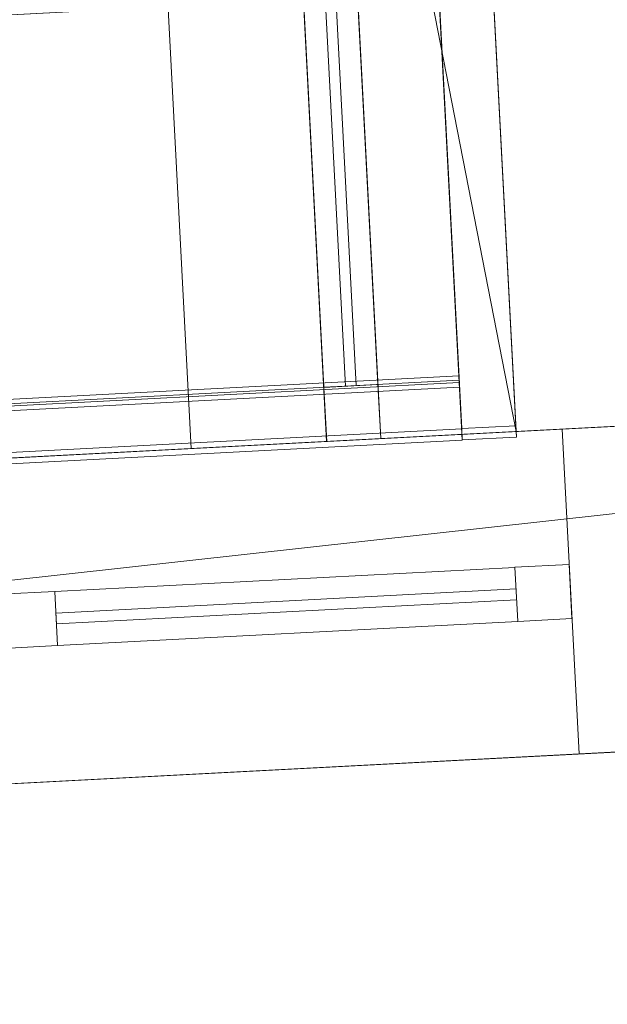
# Model space of a CAD drawing. Header units: millimetres. Extents: x -430348 to -225823, y -86243 to 5084.
# Tile 202 of 256: x -388516 to -387974, y -56543 to -55635. Entities that reach past the tile are written whole.
import ezdxf

# ---------------------------------------------------------------- set-up
doc = ezdxf.new("R2010")
doc.units = ezdxf.units.MM
for name, color, linetype, lineweight in [('A-GLAZ-CURT', 52, 'Continuous', 9), ('A-GLAZ-CWMG', 51, 'Continuous', 9), ('A-ROOF', 132, 'Continuous', 9), ('A-WALL', 113, 'Continuous', 9)]:
    doc.layers.add(name, color=color, linetype=linetype, lineweight=lineweight)

# ---------------------------------------------------------------- blocks, each defined once
blk = doc.blocks.new('System Panel - Glazed-321051-_3D_ Copy 1')
at = {"layer": 'A-GLAZ-CURT', "transparency": 33554471}
mesh = blk.add_polyface(dxfattribs=at)
corners = [(-212.5, 5), (-212.5, 5, 1100), (212.5, 5, 1100), (212.5, 5)]
mesh.append_faces([[corners[k] for k in face] for face in [(1, 2, 3, 0)]])
mesh = blk.add_polyface(dxfattribs=at)
corners = [(212.5, -5), (-212.5, -5), (-212.5, 5), (212.5, 5)]
mesh.append_faces([[corners[k] for k in face] for face in [(0, 1, 2, 3)]])
mesh = blk.add_polyface(dxfattribs=at)
corners = [(-212.5, -5, 1100), (212.5, -5, 1100), (212.5, 5, 1100), (-212.5, 5, 1100)]
mesh.append_faces([[corners[k] for k in face] for face in [(0, 1, 2, 3)]])
mesh = blk.add_polyface(dxfattribs=at)
corners = [(-212.5, -5), (-212.5, -5, 1100), (-212.5, 5, 1100), (-212.5, 5)]
mesh.append_faces([[corners[k] for k in face] for face in [(0, 1, 2, 3)]])
mesh = blk.add_polyface(dxfattribs=at)
corners = [(212.5, -5, 1100), (212.5, -5), (212.5, 5), (212.5, 5, 1100)]
mesh.append_faces([[corners[k] for k in face] for face in [(0, 1, 2, 3)]])
mesh = blk.add_polyface(dxfattribs=at)
corners = [(-212.5, -5), (212.5, -5), (212.5, -5, 1100), (-212.5, -5, 1100)]
mesh.append_faces([[corners[k] for k in face] for face in [(2, 3, 0, 1)]])
blk = doc.blocks.new('Rectangular Mullion - 50mm x 50mm-320832-_3D_ Copy 1')
at = {"layer": 'A-GLAZ-CWMG'}
mesh = blk.add_polyface(dxfattribs=at)
corners = [(0, 25), (-50, 25), (-50, -25), (0, -25)]
mesh.append_faces([[corners[k] for k in face] for face in [(2, 3, 0, 1)]])
mesh = blk.add_polyface(dxfattribs=at)
corners = [(0, 25, -1200), (0, -25, -1200), (-50, -25, -1200), (-50, 25, -1200)]
mesh.append_faces([[corners[k] for k in face] for face in [(0, 1, 2, 3)]])
mesh = blk.add_polyface(dxfattribs=at)
corners = [(-50, 25), (0, 25), (0, 25, -1200), (-50, 25, -1200)]
mesh.append_faces([[corners[k] for k in face] for face in [(3, 0, 1, 2)]])
mesh = blk.add_polyface(dxfattribs=at)
corners = [(-50, -25), (-50, 25), (-50, 25, -1200), (-50, -25, -1200)]
mesh.append_faces([[corners[k] for k in face] for face in [(3, 0, 1, 2)]])
mesh = blk.add_polyface(dxfattribs=at)
corners = [(0, 25), (0, -25), (0, -25, -1200), (0, 25, -1200)]
mesh.append_faces([[corners[k] for k in face] for face in [(3, 0, 1, 2)]])
mesh = blk.add_polyface(dxfattribs=at)
corners = [(0, -25), (-50, -25), (-50, -25, -1200), (0, -25, -1200)]
mesh.append_faces([[corners[k] for k in face] for face in [(3, 0, 1, 2)]])
blk = doc.blocks.new('Rectangular Mullion - 50mm x 50mm-286071-_3D_ Copy 1')
at = {"layer": 'A-GLAZ-CWMG'}
mesh = blk.add_polyface(dxfattribs=at)
corners = [(0, 25), (-50, 25), (-50, -25), (0, -25)]
mesh.append_faces([[corners[k] for k in face] for face in [(2, 3, 0, 1)]])
mesh = blk.add_polyface(dxfattribs=at)
corners = [(0, 25, -425), (0, -25, -425), (-50, -25, -425), (-50, 25, -425)]
mesh.append_faces([[corners[k] for k in face] for face in [(0, 1, 2, 3)]])
mesh = blk.add_polyface(dxfattribs=at)
corners = [(-50, 25), (0, 25), (0, 25, -425), (-50, 25, -425)]
mesh.append_faces([[corners[k] for k in face] for face in [(0, 1, 2, 3)]])
mesh = blk.add_polyface(dxfattribs=at)
corners = [(-50, -25), (-50, 25), (-50, 25, -425), (-50, -25, -425)]
mesh.append_faces([[corners[k] for k in face] for face in [(0, 1, 2, 3)]])
mesh = blk.add_polyface(dxfattribs=at)
corners = [(0, 25), (0, -25), (0, -25, -425), (0, 25, -425)]
mesh.append_faces([[corners[k] for k in face] for face in [(0, 1, 2, 3)]])
mesh = blk.add_polyface(dxfattribs=at)
corners = [(0, -25), (-50, -25), (-50, -25, -425), (0, -25, -425)]
mesh.append_faces([[corners[k] for k in face] for face in [(0, 1, 2, 3)]])
blk = doc.blocks.new('Rectangular Mullion - 50mm x 50mm-320828-_3D_ Copy 1')
at = {"layer": 'A-GLAZ-CWMG'}
mesh = blk.add_polyface(dxfattribs=at)
corners = [(25, 25), (-25, 25), (-25, -25), (25, -25)]
mesh.append_faces([[corners[k] for k in face] for face in [(2, 3, 0, 1)]])
mesh = blk.add_polyface(dxfattribs=at)
corners = [(25, 25, -1200), (25, -25, -1200), (-25, -25, -1200), (-25, 25, -1200)]
mesh.append_faces([[corners[k] for k in face] for face in [(0, 1, 2, 3)]])
mesh = blk.add_polyface(dxfattribs=at)
corners = [(-25, 25), (25, 25), (25, 25, -1200), (-25, 25, -1200)]
mesh.append_faces([[corners[k] for k in face] for face in [(3, 0, 1, 2)]])
mesh = blk.add_polyface(dxfattribs=at)
corners = [(-25, -25), (-25, 25), (-25, 25, -1200), (-25, -25, -1200)]
mesh.append_faces([[corners[k] for k in face] for face in [(3, 0, 1, 2)]])
mesh = blk.add_polyface(dxfattribs=at)
corners = [(25, 25), (25, -25), (25, -25, -1200), (25, 25, -1200)]
mesh.append_faces([[corners[k] for k in face] for face in [(3, 0, 1, 2)]])
mesh = blk.add_polyface(dxfattribs=at)
corners = [(25, -25), (-25, -25), (-25, -25, -1200), (25, -25, -1200)]
mesh.append_faces([[corners[k] for k in face] for face in [(3, 0, 1, 2)]])
blk = doc.blocks.new('Rectangular Mullion - 50mm x 50mm-286072-_3D_ Copy 1')
at = {"layer": 'A-GLAZ-CWMG'}
mesh = blk.add_polyface(dxfattribs=at)
corners = [(0, 25), (-50, 25), (-50, -25), (0, -25)]
mesh.append_faces([[corners[k] for k in face] for face in [(3, 0, 1, 2)]])
mesh = blk.add_polyface(dxfattribs=at)
corners = [(0, 25, -425), (0, -25, -425), (-50, -25, -425), (-50, 25, -425)]
mesh.append_faces([[corners[k] for k in face] for face in [(3, 0, 1, 2)]])
mesh = blk.add_polyface(dxfattribs=at)
corners = [(-50, 25), (0, 25), (0, 25, -425), (-50, 25, -425)]
mesh.append_faces([[corners[k] for k in face] for face in [(0, 1, 2, 3)]])
mesh = blk.add_polyface(dxfattribs=at)
corners = [(-50, -25), (-50, 25), (-50, 25, -425), (-50, -25, -425)]
mesh.append_faces([[corners[k] for k in face] for face in [(0, 1, 2, 3)]])
mesh = blk.add_polyface(dxfattribs=at)
corners = [(0, 25), (0, -25), (0, -25, -425), (0, 25, -425)]
mesh.append_faces([[corners[k] for k in face] for face in [(0, 1, 2, 3)]])
mesh = blk.add_polyface(dxfattribs=at)
corners = [(0, -25), (-50, -25), (-50, -25, -425), (0, -25, -425)]
mesh.append_faces([[corners[k] for k in face] for face in [(0, 1, 2, 3)]])
blk = doc.blocks.new('System Panel - Glazed-566698-_3D_ Copy 1')
at = {"layer": 'A-GLAZ-CURT', "transparency": 33554471}
mesh = blk.add_polyface(dxfattribs=at)
corners = [(-530, 5), (-530, 5, 1987.08), (530, 5, 1987.08), (530, 5)]
mesh.append_faces([[corners[k] for k in face] for face in [(1, 2, 3, 0)]])
mesh = blk.add_polyface(dxfattribs=at)
corners = [(530, -5), (-530, -5), (-530, 5), (530, 5)]
mesh.append_faces([[corners[k] for k in face] for face in [(0, 1, 2, 3)]])
mesh = blk.add_polyface(dxfattribs=at)
corners = [(-530, -5, 1987.08), (530, -5, 1987.08), (530, 5, 1987.08), (-530, 5, 1987.08)]
mesh.append_faces([[corners[k] for k in face] for face in [(0, 1, 2, 3)]])
mesh = blk.add_polyface(dxfattribs=at)
corners = [(-530, -5), (-530, -5, 1987.08), (-530, 5, 1987.08), (-530, 5)]
mesh.append_faces([[corners[k] for k in face] for face in [(0, 1, 2, 3)]])
mesh = blk.add_polyface(dxfattribs=at)
corners = [(-530, -5), (530, -5), (530, -5, 1987.08), (-530, -5, 1987.08)]
mesh.append_faces([[corners[k] for k in face] for face in [(3, 0, 1, 2)]])
blk = doc.blocks.new('Rectangular Mullion - 50mm x 50mm-566717-_3D_ Copy 1')
at = {"layer": 'A-GLAZ-CWMG'}
mesh = blk.add_polyface(dxfattribs=at)
corners = [(-50, 25, -61.74), (0, 25), (0, 25, -524.89), (-50, 25, -524.89)]
mesh.append_faces([[corners[k] for k in face] for face in [(0, 1, 2, 3)]])
mesh = blk.add_polyface(dxfattribs=at)
corners = [(-50, -25, -61.74), (-50, 25, -61.74), (-50, 25, -524.89), (-50, -25, -524.89)]
mesh.append_faces([[corners[k] for k in face] for face in [(3, 0, 1, 2)]])
mesh = blk.add_polyface(dxfattribs=at)
corners = [(0, 25), (-50, 25, -61.74), (-50, -25, -61.74), (0, -25)]
mesh.append_faces([[corners[k] for k in face] for face in [(2, 3, 0, 1)]])
mesh = blk.add_polyface(dxfattribs=at)
corners = [(0, 25), (0, -25), (0, -25, -524.89), (0, 25, -524.89)]
mesh.append_faces([[corners[k] for k in face] for face in [(0, 1, 2, 3)]])
mesh = blk.add_polyface(dxfattribs=at)
corners = [(0, -25), (-50, -25, -61.74), (-50, -25, -524.89), (0, -25, -524.89)]
mesh.append_faces([[corners[k] for k in face] for face in [(3, 0, 1, 2)]])
blk = doc.blocks.new('Rectangular Mullion - 50mm x 50mm-543599-_3D_ Copy 1')
at = {"layer": 'A-GLAZ-CWMG'}
mesh = blk.add_polyface(dxfattribs=at)
corners = [(0, 25), (-50, 25), (-50, -25), (0, -25)]
mesh.append_faces([[corners[k] for k in face] for face in [(2, 3, 0, 1)]])
mesh = blk.add_polyface(dxfattribs=at)
corners = [(-50, 25), (0, 25), (0, 25, -1060), (-50, 25, -1060)]
mesh.append_faces([[corners[k] for k in face] for face in [(0, 1, 2, 3)]])
mesh = blk.add_polyface(dxfattribs=at)
corners = [(-50, -25), (-50, 25), (-50, 25, -1060), (-50, -25, -1060)]
mesh.append_faces([[corners[k] for k in face] for face in [(3, 0, 1, 2)]])
mesh = blk.add_polyface(dxfattribs=at)
corners = [(0, 25), (0, -25), (0, -25, -1060), (0, 25, -1060)]
mesh.append_faces([[corners[k] for k in face] for face in [(3, 0, 1, 2)]])
mesh = blk.add_polyface(dxfattribs=at)
corners = [(0, -25), (-50, -25), (-50, -25, -1060), (0, -25, -1060)]
mesh.append_faces([[corners[k] for k in face] for face in [(0, 1, 2, 3)]])
blk = doc.blocks.new('System Panel - Glazed-566799-_3D_ Copy 1')
at = {"layer": 'A-GLAZ-CURT', "transparency": 33554471}
mesh = blk.add_polyface(dxfattribs=at)
corners = [(-530, 5), (-530, 5, 438.14), (530, 5, 212.83), (530, 5)]
mesh.append_faces([[corners[k] for k in face] for face in [(2, 3, 0, 1)]])
mesh = blk.add_polyface(dxfattribs=at)
corners = [(530, -5), (-530, -5), (-530, 5), (530, 5)]
mesh.append_faces([[corners[k] for k in face] for face in [(3, 0, 1, 2)]])
mesh = blk.add_polyface(dxfattribs=at)
corners = [(-530, -5, 438.14), (530, -5, 212.83), (530, 5, 212.83), (-530, 5, 438.14)]
mesh.append_faces([[corners[k] for k in face] for face in [(0, 1, 2, 3)]])
mesh = blk.add_polyface(dxfattribs=at)
corners = [(-530, -5), (-530, -5, 438.14), (-530, 5, 438.14), (-530, 5)]
mesh.append_faces([[corners[k] for k in face] for face in [(0, 1, 2, 3)]])
mesh = blk.add_polyface(dxfattribs=at)
corners = [(-530, -5), (530, -5), (530, -5, 212.83), (-530, -5, 438.14)]
mesh.append_faces([[corners[k] for k in face] for face in [(2, 3, 0, 1)]])
blk = doc.blocks.new('Rectangular Mullion - 50mm x 50mm-566801-_3D_ Copy 1')
at = {"layer": 'A-GLAZ-CWMG'}
mesh = blk.add_polyface(dxfattribs=at)
corners = [(0, 25, -2062.08), (0, -25, -2062.08), (-50, -25, -2062.08), (-50, 25, -2062.08)]
mesh.append_faces([[corners[k] for k in face] for face in [(0, 1, 2, 3)]])
mesh = blk.add_polyface(dxfattribs=at)
corners = [(-50, 25), (0, 25), (0, 25, -2062.08), (-50, 25, -2062.08)]
mesh.append_faces([[corners[k] for k in face] for face in [(0, 1, 2, 3)]])
mesh = blk.add_polyface(dxfattribs=at)
corners = [(-50, -25), (-50, 25), (-50, 25, -2062.08), (-50, -25, -2062.08)]
mesh.append_faces([[corners[k] for k in face] for face in [(3, 0, 1, 2)]])
mesh = blk.add_polyface(dxfattribs=at)
corners = [(0, 25), (0, -25), (0, -25, -2062.08), (0, 25, -2062.08)]
mesh.append_faces([[corners[k] for k in face] for face in [(3, 0, 1, 2)]])
mesh = blk.add_polyface(dxfattribs=at)
corners = [(0, -25), (-50, -25), (-50, -25, -2062.08), (0, -25, -2062.08)]
mesh.append_faces([[corners[k] for k in face] for face in [(0, 1, 2, 3)]])
blk = doc.blocks.new('Rectangular Mullion - 50mm x 50mm-566695-_3D_ Copy 1')
at = {"layer": 'A-GLAZ-CWMG'}
mesh = blk.add_polyface(dxfattribs=at)
corners = [(25, 25, -1060), (25, -25, -1060), (-25, -25, -1060), (-25, 25, -1060)]
mesh.append_faces([[corners[k] for k in face] for face in [(0, 1, 2, 3)]])
mesh = blk.add_polyface(dxfattribs=at)
corners = [(-25, 25), (25, 25), (25, 25, -1060), (-25, 25, -1060)]
mesh.append_faces([[corners[k] for k in face] for face in [(0, 1, 2, 3)]])
mesh = blk.add_polyface(dxfattribs=at)
corners = [(-25, -25), (-25, 25), (-25, 25, -1060), (-25, -25, -1060)]
mesh.append_faces([[corners[k] for k in face] for face in [(0, 1, 2, 3)]])
mesh = blk.add_polyface(dxfattribs=at)
corners = [(25, 25), (25, -25), (25, -25, -1060), (25, 25, -1060)]
mesh.append_faces([[corners[k] for k in face] for face in [(0, 1, 2, 3)]])
mesh = blk.add_polyface(dxfattribs=at)
corners = [(25, -25), (-25, -25), (-25, -25, -1060), (25, -25, -1060)]
mesh.append_faces([[corners[k] for k in face] for face in [(0, 1, 2, 3)]])
blk = doc.blocks.new('Rectangular Mullion - 50mm x 50mm-566803-_3D_ Copy 1')
at = {"layer": 'A-GLAZ-CWMG'}
mesh = blk.add_polyface(dxfattribs=at)
corners = [(0, 25, -2474.06), (0, -25, -2474.06), (-50, -25, -2474.06), (-50, 25, -2474.06)]
mesh.append_faces([[corners[k] for k in face] for face in [(0, 1, 2, 3)]])
mesh = blk.add_polyface(dxfattribs=at)
corners = [(-50, 25), (0, 25), (0, 25, -2474.06), (-50, 25, -2474.06)]
mesh.append_faces([[corners[k] for k in face] for face in [(0, 1, 2, 3)]])
mesh = blk.add_polyface(dxfattribs=at)
corners = [(-50, -25), (-50, 25), (-50, 25, -2474.06), (-50, -25, -2474.06)]
mesh.append_faces([[corners[k] for k in face] for face in [(0, 1, 2, 3)]])
mesh = blk.add_polyface(dxfattribs=at)
corners = [(0, 25), (0, -25), (0, -25, -2474.06), (0, 25, -2474.06)]
mesh.append_faces([[corners[k] for k in face] for face in [(0, 1, 2, 3)]])
mesh = blk.add_polyface(dxfattribs=at)
corners = [(0, -25), (-50, -25), (-50, -25, -2474.06), (0, -25, -2474.06)]
mesh.append_faces([[corners[k] for k in face] for face in [(0, 1, 2, 3)]])
blk = doc.blocks.new('Rectangular Mullion - 50mm x 50mm-566805-_3D_ Copy 1')
at = {"layer": 'A-GLAZ-CWMG'}
mesh = blk.add_polyface(dxfattribs=at)
corners = [(0, 25), (-50, 25), (-50, -25), (0, -25)]
mesh.append_faces([[corners[k] for k in face] for face in [(3, 0, 1, 2)]])
mesh = blk.add_polyface(dxfattribs=at)
corners = [(-50, 25), (0, 25), (0, 25, -870), (-50, 25, -870)]
mesh.append_faces([[corners[k] for k in face] for face in [(0, 1, 2, 3)]])
mesh = blk.add_polyface(dxfattribs=at)
corners = [(-50, -25), (-50, 25), (-50, 25, -870), (-50, -25, -870)]
mesh.append_faces([[corners[k] for k in face] for face in [(0, 1, 2, 3)]])
mesh = blk.add_polyface(dxfattribs=at)
corners = [(0, 25), (0, -25), (0, -25, -870), (0, 25, -870)]
mesh.append_faces([[corners[k] for k in face] for face in [(0, 1, 2, 3)]])
mesh = blk.add_polyface(dxfattribs=at)
corners = [(0, -25), (-50, -25), (-50, -25, -870), (0, -25, -870)]
mesh.append_faces([[corners[k] for k in face] for face in [(0, 1, 2, 3)]])
blk = doc.blocks.new('System Panel - Glazed-566795-_3D_ Copy 1')
at = {"layer": 'A-GLAZ-CURT', "transparency": 33554471}
mesh = blk.add_polyface(dxfattribs=at)
corners = [(-422.5, 5), (-422.5, 5, 2374.06), (422.5, 5, 2374.06), (422.5, 5)]
mesh.append_faces([[corners[k] for k in face] for face in [(1, 2, 3, 0)]])
mesh = blk.add_polyface(dxfattribs=at)
corners = [(422.5, -5), (-422.5, -5), (-422.5, 5), (422.5, 5)]
mesh.append_faces([[corners[k] for k in face] for face in [(0, 1, 2, 3)]])
mesh = blk.add_polyface(dxfattribs=at)
corners = [(422.5, -5, 2374.06), (422.5, -5), (422.5, 5), (422.5, 5, 2374.06)]
mesh.append_faces([[corners[k] for k in face] for face in [(0, 1, 2, 3)]])
mesh = blk.add_polyface(dxfattribs=at)
corners = [(-422.5, -5), (422.5, -5), (422.5, -5, 2374.06), (-422.5, -5, 2374.06)]
mesh.append_faces([[corners[k] for k in face] for face in [(3, 0, 1, 2)]])
blk = doc.blocks.new('Rectangular Mullion - 50mm x 50mm-566696-_3D_ Copy 1')
at = {"layer": 'A-GLAZ-CWMG'}
mesh = blk.add_polyface(dxfattribs=at)
corners = [(-50, 25), (0, 25), (0, 25, -1160.36), (-50, 25, -1098.61)]
mesh.append_faces([[corners[k] for k in face] for face in [(3, 0, 1, 2)]])
mesh = blk.add_polyface(dxfattribs=at)
corners = [(-50, -25), (-50, 25), (-50, 25, -1098.61), (-50, -25, -1098.61)]
mesh.append_faces([[corners[k] for k in face] for face in [(0, 1, 2, 3)]])
mesh = blk.add_polyface(dxfattribs=at)
corners = [(0, 25, -1160.36), (0, -25, -1160.36), (-50, -25, -1098.61), (-50, 25, -1098.61)]
mesh.append_faces([[corners[k] for k in face] for face in [(3, 0, 1, 2)]])
mesh = blk.add_polyface(dxfattribs=at)
corners = [(0, 25), (0, -25), (0, -25, -1160.36), (0, 25, -1160.36)]
mesh.append_faces([[corners[k] for k in face] for face in [(3, 0, 1, 2)]])
mesh = blk.add_polyface(dxfattribs=at)
corners = [(0, -25), (-50, -25), (-50, -25, -1098.61), (0, -25, -1160.36)]
mesh.append_faces([[corners[k] for k in face] for face in [(0, 1, 2, 3)]])

msp = doc.modelspace()

# ---------------------------------------------------------------- block references
at = {"layer": 'A-GLAZ-CURT', "transparency": 33554471, "extrusion": (-0.051192, 0.976807, -0.207912), "rotation": 180}
msp.add_blockref('System Panel - Glazed-566795-_3D_ Copy 1', (390929.94, 53272.72, -47697.73), dxfattribs=at)
at = {"layer": 'A-GLAZ-CURT', "transparency": 33554471}
for name, p, rotation in [('System Panel - Glazed-566698-_3D_ Copy 1', (-388237.84, -55443.09, 59493.82), 92.9999999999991), ('System Panel - Glazed-566799-_3D_ Copy 1', (-388237.84, -55443.09, 61530.89), 92.9999999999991), ('System Panel - Glazed-321051-_3D_ Copy 1', (-388269.7, -56175.76, 63000.89), 182.9999999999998)]:
    msp.add_blockref(name, p, dxfattribs=dict(at, rotation=rotation))
at = {"layer": 'A-GLAZ-CWMG', "extrusion": (-0.051192, 0.976807, -0.207912)}
for name, p, rotation in [('Rectangular Mullion - 50mm x 50mm-566803-_3D_ Copy 1', (390457.44, 53272.72, -45273.66), 180), ('Rectangular Mullion - 50mm x 50mm-566696-_3D_ Copy 1', (390607.44, 53267.72, -46586.31), 89.99999999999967)]:
    msp.add_blockref(name, p, dxfattribs=dict(at, rotation=rotation))
at = {"layer": 'A-GLAZ-CWMG', "extrusion": (0.052336, -0.99863, 0), "rotation": 270}
msp.add_blockref('Rectangular Mullion - 50mm x 50mm-543599-_3D_ Copy 1', (-390607.44, 59443.82, 35578.31), dxfattribs=at)
at = {"layer": 'A-GLAZ-CWMG', "extrusion": (-0.052336, 0.99863, 0), "rotation": 90}
msp.add_blockref('Rectangular Mullion - 50mm x 50mm-566695-_3D_ Copy 1', (390607.44, 61505.89, -34518.31), dxfattribs=at)
at = {"layer": 'A-GLAZ-CWMG', "extrusion": (0.99863, 0.052336, 0)}
for name, p, rotation in [('Rectangular Mullion - 50mm x 50mm-566805-_3D_ Copy 1', (-35628.31, 62035.89, -390507.44), 168.0000000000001), ('Rectangular Mullion - 50mm x 50mm-286071-_3D_ Copy 1', (-35778.31, 62950.89, -390465.1), 270)]:
    msp.add_blockref(name, p, dxfattribs=dict(at, rotation=rotation))
at = {"layer": 'A-GLAZ-CWMG'}
for name, p, rotation in [('Rectangular Mullion - 50mm x 50mm-566717-_3D_ Copy 1', (-388207.49, -56022.29, 62030.78), 272.9999999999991), ('Rectangular Mullion - 50mm x 50mm-566801-_3D_ Copy 1', (-388207.49, -56022.29, 61505.89), 272.9999999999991), ('Rectangular Mullion - 50mm x 50mm-320832-_3D_ Copy 1', (-388007.56, -56162.02, 64150.89), 2.999999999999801)]:
    msp.add_blockref(name, p, dxfattribs=dict(at, rotation=rotation))
at = {"layer": 'A-GLAZ-CWMG', "extrusion": (-0.99863, -0.052336, 0), "rotation": 90}
msp.add_blockref('Rectangular Mullion - 50mm x 50mm-286072-_3D_ Copy 1', (35778.31, 64150.89, 390890.1), dxfattribs=at)
at = {"layer": 'A-GLAZ-CWMG', "extrusion": (0, 0, -1), "rotation": 357.0000000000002}
msp.add_blockref('Rectangular Mullion - 50mm x 50mm-320828-_3D_ Copy 1', (388506.87, -56188.19, -62950.89), dxfattribs=at)

# ---------------------------------------------------------------- meshes
at = {"layer": 'A-ROOF'}
mesh = msp.add_polyface(dxfattribs=at)
corners = [(-401332.42, -59842.35, 66626.96), (-405048.84, -56496.07, 64150.89), (-380392.67, -55203.9, 64150.89), (-383738.95, -58920.32, 66626.96), (-385912.41, -59034.22, 66626.96), (-385947.84, -58358.15, 66152.92), (-386845.38, -58405.18, 66152.92), (-386809.94, -59081.26, 66626.96), (-398308.49, -59683.88, 66626.96), (-398341.55, -59053.15, 66184.72), (-399220.31, -59099.2, 66184.72), (-399187.26, -59729.93, 66626.96)]
mesh.append_faces([[corners[k] for k in face] for face in [(5, 2, 3, 4)]], dxfattribs={"vtx0": -1})
mesh.append_faces([[corners[k] for k in face] for face in [(10, 1, 9)]], dxfattribs={"vtx0": -1, "vtx1": -1})
mesh.append_faces([[corners[k] for k in face] for face in [(2, 5, 6, 1)]], dxfattribs={"vtx0": -1, "vtx2": -1})
mesh.append_faces([[corners[k] for k in face] for face in [(0, 1, 10, 11)]], dxfattribs={"vtx1": -1})
mesh.append_faces([[corners[k] for k in face] for face in [(6, 7, 9, 1)]], dxfattribs={"vtx1": -1, "vtx2": -1, "vtx3": -1})
mesh.append_faces([[corners[k] for k in face] for face in [(7, 8, 9)]], dxfattribs={"vtx2": -1})
mesh = msp.add_polyface(dxfattribs=at)
corners = [(-405048.84, -56496.07, 64272.97), (-401332.42, -59842.35, 66749.04), (-399187.26, -59729.93, 66749.04), (-399220.31, -59099.2, 66306.79), (-398341.55, -59053.15, 66306.79), (-398308.49, -59683.88, 66749.04), (-386809.94, -59081.26, 66749.04), (-386845.38, -58405.18, 66275), (-385947.84, -58358.15, 66275), (-385912.41, -59034.22, 66749.04), (-383738.95, -58920.32, 66749.04), (-380392.67, -55203.9, 64272.97)]
mesh.append_faces([[corners[k] for k in face] for face in [(3, 0, 1, 2)]], dxfattribs={"vtx0": -1})
mesh.append_faces([[corners[k] for k in face] for face in [(0, 3, 4, 7)]], dxfattribs={"vtx0": -1, "vtx2": -1, "vtx3": -1})
mesh.append_faces([[corners[k] for k in face] for face in [(10, 11, 8, 9), (6, 7, 4, 5)]], dxfattribs={"vtx1": -1})
mesh.append_faces([[corners[k] for k in face] for face in [(7, 8, 11, 0)]], dxfattribs={"vtx1": -1, "vtx3": -1})
mesh = msp.add_polyface(dxfattribs=at)
corners = [(-405048.84, -56496.07, 64272.97), (-380392.67, -55203.9, 64272.97), (-380392.67, -55203.9, 64150.89), (-405048.84, -56496.07, 64150.89)]
mesh.append_faces([[corners[k] for k in face] for face in [(1, 2, 3, 0)]])
at = {"layer": 'A-WALL'}
mesh = msp.add_polyface(dxfattribs=at)
corners = [(-388184.34, -53597.76, 58993.92), (-388057.69, -56014.44, 58993.92), (-388357.28, -56030.14, 58993.92), (-388468.23, -53913.05, 58993.92), (-388483.93, -53613.46, 58993.92)]
mesh.append_faces([[corners[k] for k in face] for face in [(3, 0, 1, 2)]], dxfattribs={"vtx0": -1})
mesh.append_faces([[corners[k] for k in face] for face in [(3, 4, 0)]], dxfattribs={"vtx2": -1})
mesh = msp.add_polyface(dxfattribs=at)
corners = [(-388057.69, -56014.44, 59437.57), (-388184.34, -53597.76, 59437.57), (-388483.93, -53613.46, 59437.57), (-388468.23, -53913.05, 59437.57), (-388357.28, -56030.14, 59437.57)]
mesh.append_faces([[corners[k] for k in face] for face in [(3, 0, 1, 2)]], dxfattribs={"vtx0": -1})
mesh.append_faces([[corners[k] for k in face] for face in [(3, 4, 0)]], dxfattribs={"vtx2": -1})
mesh = msp.add_polyface(dxfattribs=at)
corners = [(-388057.69, -56014.44, 58993.92), (-388184.34, -53597.76, 58993.92), (-388184.34, -53597.76, 59437.57), (-388057.69, -56014.44, 59437.57)]
mesh.append_faces([[corners[k] for k in face] for face in [(2, 3, 0, 1)]])
mesh = msp.add_polyface(dxfattribs=at)
corners = [(-388357.28, -56030.14, 58993.92), (-388357.28, -56030.14, 59437.57), (-388468.23, -53913.05, 59437.57), (-388483.93, -53613.46, 59437.57), (-388483.93, -53613.46, 58993.92), (-388468.23, -53913.05, 58993.92)]
mesh.append_faces([[corners[k] for k in face] for face in [(2, 3, 4, 5), (5, 0, 1, 2)]], dxfattribs={"vtx3": -1})
mesh = msp.add_polyface(dxfattribs=at)
corners = [(-381121.24, -55650.92, 57947.5), (-381990.04, -55696.45, 57947.5), (-382289.63, -55712.15, 57947.5), (-386284.1, -55921.49, 57947.5), (-386583.68, -55937.19, 57947.5), (-393360.41, -56292.35, 57947.5), (-393560.14, -56302.81, 57947.5), (-400651.51, -56674.46, 57947.5), (-400951.1, -56690.16, 57947.5), (-404236.59, -56862.34, 57947.5), (-404236.59, -56862.34, 64436.77), (-381121.24, -55650.92, 64436.77), (-387043.05, -55961.27, 60670.89), (-387043.05, -55961.27, 61644.34), (-387841.96, -56003.14, 61644.34), (-387841.96, -56003.14, 60670.89), (-383721.3, -55787.18, 62950.89), (-383721.3, -55787.18, 64150.89), (-385119.38, -55860.45, 64150.89), (-385119.38, -55860.45, 62950.89), (-381224.73, -55656.34, 62950.89), (-381224.73, -55656.34, 64150.89), (-382123.5, -55703.44, 64150.89), (-382123.5, -55703.44, 62950.89), (-388015.41, -56012.23, 62950.89), (-388015.41, -56012.23, 64150.89), (-389213.77, -56075.03, 64150.89), (-389213.77, -56075.03, 62950.89), (-392411.72, -56242.63, 62950.89), (-392411.72, -56242.63, 64150.89), (-392970.95, -56271.94, 64150.89), (-392970.95, -56271.94, 62950.89), (-396114.3, -56436.67, 62950.89), (-396114.3, -56436.67, 64150.89), (-397502.39, -56509.42, 64150.89), (-397502.39, -56509.42, 62950.89), (-400298.55, -56655.96, 62950.89), (-400298.55, -56655.96, 64150.89), (-401596.77, -56724, 64150.89), (-401596.77, -56724, 62950.89), (-403294.44, -56812.97, 62950.89), (-403294.44, -56812.97, 64150.89), (-404093.35, -56854.84, 64150.89), (-404093.35, -56854.84, 62950.89), (-393667.65, -56308.45, 62950.89), (-393667.65, -56308.45, 64150.89), (-394506.5, -56352.41, 64150.89), (-394506.5, -56352.41, 62950.89), (-390891.46, -56162.95, 62950.89), (-390891.46, -56162.95, 64150.89), (-391730.31, -56206.92, 64150.89), (-391730.31, -56206.92, 62950.89), (-392491.61, -56246.81, 61343.55), (-392491.61, -56246.81, 61763.55), (-392891.06, -56267.75, 61763.55), (-392891.06, -56267.75, 61343.55), (-395305.41, -56394.28, 60390.89), (-395305.41, -56394.28, 61690.89), (-396104.31, -56436.15, 61690.89), (-396104.31, -56436.15, 60390.89), (-397582.28, -56513.6, 60684.34), (-397582.28, -56513.6, 61684.34), (-398341.24, -56553.38, 61684.34), (-398341.24, -56553.38, 60684.34), (-399439.73, -56610.95, 60684.34), (-399439.73, -56610.95, 61684.34), (-400198.69, -56650.73, 61684.34), (-400198.69, -56650.73, 60684.34), (-391226.66, -56180.52, 61051.11), (-391226.66, -56180.52, 61471.11), (-391626.11, -56201.46, 61471.11), (-391626.11, -56201.46, 61051.11), (-393117.32, -56279.61, 61210.89), (-393117.32, -56279.61, 59270.89), (-392278.47, -56235.64, 59270.89), (-392278.47, -56235.64, 61210.89), (-393667.65, -56308.45, 59491.33), (-393667.65, -56308.45, 61511.33), (-394466.56, -56350.32, 61511.33), (-394466.56, -56350.32, 59491.33), (-381224.73, -55656.34, 60751.33), (-381224.73, -55656.34, 61511.33), (-381823.91, -55687.74, 61511.33), (-381823.91, -55687.74, 60751.33)]
mesh.append_faces([[corners[k] for k in face] for face in [(27, 69, 48), (50, 29, 11, 49), (24, 19, 13), (70, 53, 51)]], dxfattribs={"vtx0": -1, "vtx1": -1, "vtx2": -1})
mesh.append_faces([[corners[k] for k in face] for face in [(67, 9, 40, 39)]], dxfattribs={"vtx0": -1, "vtx1": -1, "vtx2": -1, "vtx3": -1})
mesh.append_faces([[corners[k] for k in face] for face in [(19, 83, 12, 13), (27, 14, 68, 69), (79, 6, 59, 56), (44, 54, 77, 78), (32, 47, 57, 58), (10, 30, 45, 46), (10, 46, 33, 34)]], dxfattribs={"vtx0": -1, "vtx1": -1, "vtx3": -1})
mesh.append_faces([[corners[k] for k in face] for face in [(83, 2, 3), (0, 80, 81, 11), (20, 81, 82, 23), (71, 74, 75, 70), (74, 71, 68), (24, 13, 14, 27), (19, 24, 25, 18), (23, 16, 17, 22), (51, 28, 29, 50), (49, 26, 27, 48), (63, 64, 65, 62), (10, 42, 43, 9), (9, 43, 40)]], dxfattribs={"vtx0": -1, "vtx2": -1})
mesh.append_faces([[corners[k] for k in face] for face in [(68, 14, 15, 74), (75, 52, 53, 70), (11, 21, 22, 17), (11, 17, 18, 25), (11, 25, 26, 49), (6, 79, 76, 73), (7, 67, 64, 63), (35, 61, 62, 65), (7, 63, 60, 59), (36, 34, 35, 65)]], dxfattribs={"vtx0": -1, "vtx2": -1, "vtx3": -1})
mesh.append_faces([[corners[k] for k in face] for face in [(83, 0, 1, 2)]], dxfattribs={"vtx0": -1, "vtx3": -1})
mesh.append_faces([[corners[k] for k in face] for face in [(83, 80, 0), (4, 5, 74), (19, 16, 83), (6, 7, 59), (8, 9, 67, 7), (65, 66, 36), (36, 37, 34)]], dxfattribs={"vtx1": -1, "vtx2": -1})
mesh.append_faces([[corners[k] for k in face] for face in [(3, 4, 12, 83), (82, 83, 16, 23), (15, 12, 4, 74), (20, 21, 11, 81), (53, 54, 28, 51), (31, 28, 54, 44), (54, 55, 72, 77), (47, 44, 78, 57), (35, 32, 58, 61), (37, 38, 10, 34), (41, 42, 10, 38)]], dxfattribs={"vtx1": -1, "vtx2": -1, "vtx3": -1})
mesh.append_faces([[corners[k] for k in face] for face in [(75, 72, 55, 52), (69, 70, 51, 48), (10, 11, 29, 30), (5, 6, 73, 74), (72, 73, 76, 77), (56, 57, 78, 79), (66, 67, 39, 36), (58, 59, 60, 61), (30, 31, 44, 45), (32, 33, 46, 47), (38, 39, 40, 41)]], dxfattribs={"vtx1": -1, "vtx3": -1})
mesh = msp.add_polyface(dxfattribs=at)
corners = [(-404236.59, -56862.34, 57947.5), (-400951.1, -56690.16, 57947.5), (-400651.51, -56674.46, 57947.5), (-393560.14, -56302.81, 57947.5), (-393360.41, -56292.35, 57947.5), (-386583.68, -55937.19, 57947.5), (-386284.1, -55921.49, 57947.5), (-382289.63, -55712.15, 57947.5), (-381990.04, -55696.45, 57947.5), (-381121.24, -55650.92, 57947.5), (-381105.53, -55950.51, 57947.5), (-391756.04, -56508.68, 57947.5), (-392055.63, -56524.38, 57947.5), (-393243.39, -56586.63, 57947.5), (-393542.98, -56602.33, 57947.5), (-404220.89, -57161.93, 57947.5)]
mesh.append_faces([[corners[k] for k in face] for face in [(10, 7, 8, 9)]], dxfattribs={"vtx0": -1})
mesh.append_faces([[corners[k] for k in face] for face in [(11, 5, 10)]], dxfattribs={"vtx0": -1, "vtx1": -1})
mesh.append_faces([[corners[k] for k in face] for face in [(4, 12, 13, 14)]], dxfattribs={"vtx0": -1, "vtx3": -1})
mesh.append_faces([[corners[k] for k in face] for face in [(6, 7, 10, 5), (3, 4, 14)]], dxfattribs={"vtx1": -1, "vtx2": -1})
mesh.append_faces([[corners[k] for k in face] for face in [(4, 5, 11, 12), (14, 15, 2, 3)]], dxfattribs={"vtx1": -1, "vtx3": -1})
mesh.append_faces([[corners[k] for k in face] for face in [(15, 0, 1, 2)]], dxfattribs={"vtx3": -1})
mesh = msp.add_polyface(dxfattribs=at)
corners = [(-381121.24, -55650.92, 64436.77), (-404236.59, -56862.34, 64436.77), (-404220.89, -57161.93, 64646.83), (-381105.53, -55950.51, 64646.83)]
mesh.append_faces([[corners[k] for k in face] for face in [(3, 0, 1, 2)]])
mesh = msp.add_polyface(dxfattribs=at)
corners = [(-404220.89, -57161.93, 57947.5), (-393542.98, -56602.33, 57947.5), (-393243.39, -56586.63, 57947.5), (-392055.63, -56524.38, 57947.5), (-391756.04, -56508.68, 57947.5), (-381105.53, -55950.51, 57947.5), (-381105.53, -55950.51, 64646.83), (-404220.89, -57161.93, 64646.83), (-387027.35, -56260.86, 61644.34), (-387027.35, -56260.86, 60670.89), (-387826.26, -56302.72, 60670.89), (-387826.26, -56302.72, 61644.34), (-383705.6, -56086.77, 64150.89), (-383705.6, -56086.77, 62950.89), (-385103.68, -56160.04, 62950.89), (-385103.68, -56160.04, 64150.89), (-381209.03, -55955.93, 64150.89), (-381209.03, -55955.93, 62950.89), (-382107.8, -56003.03, 62950.89), (-382107.8, -56003.03, 64150.89), (-387999.71, -56311.82, 64150.89), (-387999.71, -56311.82, 62950.89), (-389198.06, -56374.62, 62950.89), (-389198.06, -56374.62, 64150.89), (-392396.01, -56542.22, 64150.89), (-392396.01, -56542.22, 62950.89), (-392955.25, -56571.52, 62950.89), (-392955.25, -56571.52, 64150.89), (-396098.59, -56736.26, 64150.89), (-396098.59, -56736.26, 62950.89), (-397486.69, -56809.01, 62950.89), (-397486.69, -56809.01, 64150.89), (-400282.85, -56955.55, 64150.89), (-400282.85, -56955.55, 62950.89), (-401581.07, -57023.58, 62950.89), (-401581.07, -57023.58, 64150.89), (-403278.74, -57112.56, 64150.89), (-403278.74, -57112.56, 62950.89), (-404077.64, -57154.42, 62950.89), (-404077.64, -57154.42, 64150.89), (-393651.95, -56608.04, 64150.89), (-393651.95, -56608.04, 62950.89), (-394490.8, -56652, 62950.89), (-394490.8, -56652, 64150.89), (-390875.76, -56462.54, 64150.89), (-390875.76, -56462.54, 62950.89), (-391714.61, -56506.51, 62950.89), (-391714.61, -56506.51, 64150.89), (-392475.91, -56546.4, 61763.55), (-392475.91, -56546.4, 61343.55), (-392875.36, -56567.34, 61343.55), (-392875.36, -56567.34, 61763.55), (-395289.71, -56693.87, 61690.89), (-395289.71, -56693.87, 60390.89), (-396088.61, -56735.74, 60390.89), (-396088.61, -56735.74, 61690.89), (-397566.58, -56813.19, 61684.34), (-397566.58, -56813.19, 60684.34), (-398325.54, -56852.97, 60684.34), (-398325.54, -56852.97, 61684.34), (-399424.03, -56910.54, 61684.34), (-399424.03, -56910.54, 60684.34), (-400182.99, -56950.31, 60684.34), (-400182.99, -56950.31, 61684.34), (-391210.96, -56480.11, 61471.11), (-391210.96, -56480.11, 61051.11), (-391610.41, -56501.04, 61051.11), (-391610.41, -56501.04, 61471.11), (-393101.62, -56579.2, 59270.89), (-393101.62, -56579.2, 61210.89), (-392262.77, -56535.23, 61210.89), (-392262.77, -56535.23, 59270.89), (-393651.95, -56608.04, 61511.33), (-393651.95, -56608.04, 59491.33), (-394450.86, -56649.91, 59491.33), (-394450.86, -56649.91, 61511.33), (-381209.03, -55955.93, 61511.33), (-381209.03, -55955.93, 60751.33), (-381808.21, -55987.33, 60751.33), (-381808.21, -55987.33, 61511.33)]
mesh.append_faces([[corners[k] for k in face] for face in [(42, 75, 41)]], dxfattribs={"vtx0": -1, "vtx1": -1})
mesh.append_faces([[corners[k] for k in face] for face in [(58, 61, 1, 57), (57, 1, 54), (72, 51, 41, 75), (51, 72, 69, 50), (26, 41, 51, 25), (40, 27, 7, 43), (30, 33, 60), (56, 55, 30), (9, 78, 14, 8), (14, 21, 8)]], dxfattribs={"vtx0": -1, "vtx1": -1, "vtx2": -1})
mesh.append_faces([[corners[k] for k in face] for face in [(52, 75, 42, 29)]], dxfattribs={"vtx0": -1, "vtx1": -1, "vtx2": -1, "vtx3": -1})
mesh.append_faces([[corners[k] for k in face] for face in [(0, 62, 37, 38), (46, 48, 67, 64), (65, 4, 10, 11), (6, 24, 47, 44), (6, 44, 23, 20)]], dxfattribs={"vtx0": -1, "vtx1": -1, "vtx3": -1})
mesh.append_faces([[corners[k] for k in face] for face in [(55, 56, 57, 54), (68, 1, 2, 71), (73, 68, 69, 72), (75, 52, 53, 74), (33, 30, 31, 32), (37, 34, 35, 36), (41, 26, 27, 40), (29, 42, 43, 28), (7, 27, 24, 6), (50, 69, 70, 49), (12, 18, 19)]], dxfattribs={"vtx0": -1, "vtx2": -1})
mesh.append_faces([[corners[k] for k in face] for face in [(74, 53, 54, 1), (7, 39, 36, 35), (7, 35, 32, 31), (7, 31, 28, 43), (5, 77, 78, 9), (22, 64, 65, 11), (25, 51, 48, 46), (18, 12, 13, 79), (6, 16, 17, 76)]], dxfattribs={"vtx0": -1, "vtx2": -1, "vtx3": -1})
mesh.append_faces([[corners[k] for k in face] for face in [(3, 4, 71, 2)]], dxfattribs={"vtx1": -1, "vtx2": -1})
mesh.append_faces([[corners[k] for k in face] for face in [(59, 56, 30, 60), (62, 63, 34, 37), (73, 74, 1, 68), (65, 66, 71, 4), (48, 49, 70, 67), (45, 46, 64, 22), (15, 12, 6, 20), (19, 16, 6, 12)]], dxfattribs={"vtx1": -1, "vtx2": -1, "vtx3": -1})
mesh.append_faces([[corners[k] for k in face] for face in [(61, 62, 0, 1), (60, 61, 58, 59), (63, 60, 33, 34), (38, 39, 7, 0), (55, 52, 29, 30), (70, 71, 66, 67), (9, 10, 4, 5), (76, 77, 5, 6), (78, 79, 13, 14), (79, 76, 17, 18), (11, 8, 21, 22), (44, 45, 22, 23), (24, 25, 46, 47), (14, 15, 20, 21)]], dxfattribs={"vtx1": -1, "vtx3": -1})
mesh = msp.add_polyface(dxfattribs=at)
corners = [(-388015.41, -56012.23, 64150.89), (-387999.71, -56311.82, 64150.89), (-389198.06, -56374.62, 64150.89), (-389213.77, -56075.03, 64150.89)]
mesh.append_faces([[corners[k] for k in face] for face in [(1, 2, 3, 0)]])
mesh = msp.add_polyface(dxfattribs=at)
corners = [(-387999.71, -56311.82, 62950.89), (-388015.41, -56012.23, 62950.89), (-389213.77, -56075.03, 62950.89), (-389198.06, -56374.62, 62950.89)]
mesh.append_faces([[corners[k] for k in face] for face in [(2, 3, 0, 1)]])
mesh = msp.add_polyface(dxfattribs=at)
corners = [(-388057.69, -56014.44, 58993.92), (-388057.69, -56014.44, 59437.57), (-388357.28, -56030.14, 59437.57), (-388357.28, -56030.14, 58993.92)]
mesh.append_faces([[corners[k] for k in face] for face in [(0, 1, 2, 3)]])
mesh = msp.add_polyface(dxfattribs=at)
corners = [(-387999.71, -56311.82, 64150.89), (-388015.41, -56012.23, 64150.89), (-388015.41, -56012.23, 62950.89), (-387999.71, -56311.82, 62950.89)]
mesh.append_faces([[corners[k] for k in face] for face in [(3, 0, 1, 2)]])

doc.saveas('drawing.dxf')
